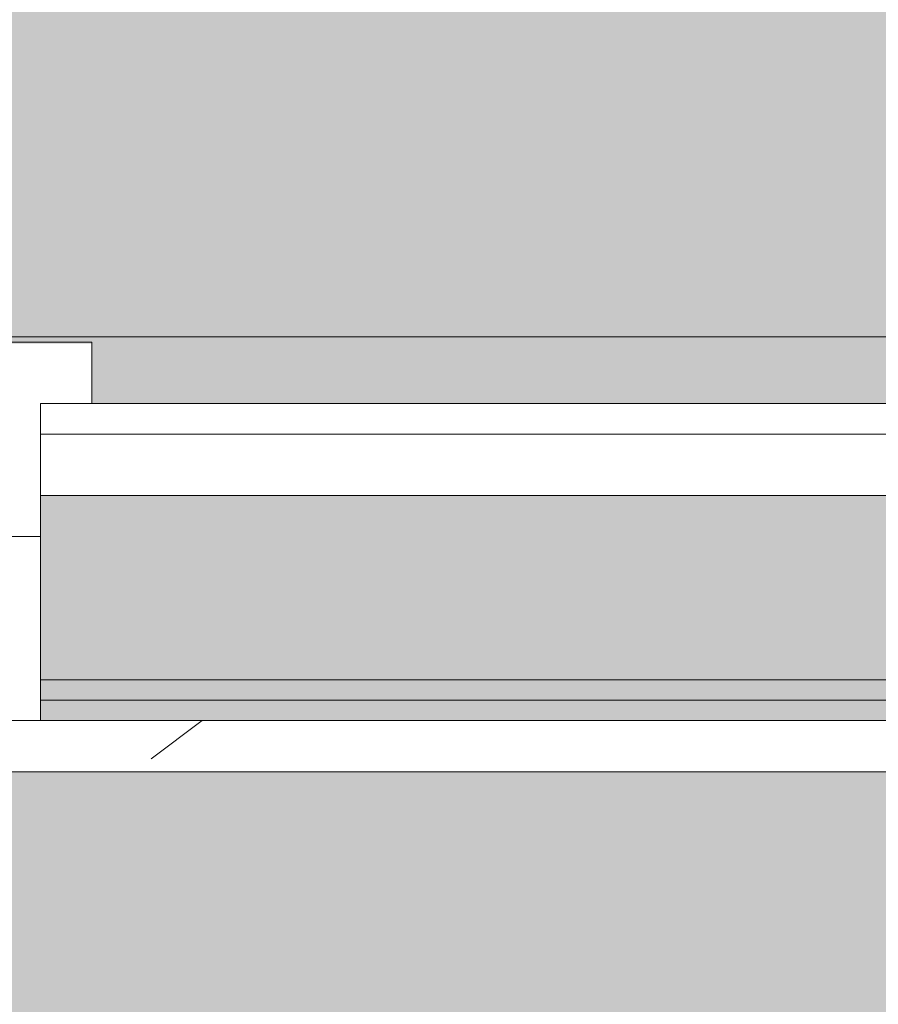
# Model space of a CAD drawing. Header units: millimetres. Extents: x 5980700 to 6194397, y -12939 to 2351883.
# Tile 36 of 124: x 6027941 to 6028360, y 4348 to 4829. Entities that reach past the tile are written whole.
import ezdxf

# ---------------------------------------------------------------- set-up
doc = ezdxf.new("R2010")
doc.units = ezdxf.units.MM
for name, color, linetype, lineweight in [('A-DOOR-FRAM', 31, 'Continuous', 18), ('A-FLOR', 192, 'Continuous', 18), ('A-FLOR-PATT', 8, 'Continuous', 18), ('A-GLAZ', 151, 'Continuous', 9), ('A-GLAZ-SILL', 1, 'Continuous', 9), ('A-WALL', 113, 'Continuous', 18), ('A-WALL-PATT', 111, 'Continuous', 25)]:
    doc.layers.add(name, color=color, linetype=linetype, lineweight=lineweight)

# ---------------------------------------------------------------- blocks, each defined once
blk = doc.blocks.new('FX-HRT-JANELA_CORRER-4FLS - 330x190cm-4FLS-ALU-3_0cmFolha 5-V29-PLANTA DE CAIMENTO DE PISOS - TÉRREO')
at = {"layer": 'A-DOOR-FRAM', "lineweight": 5}
h = blk.add_hatch(dxfattribs=at)
h.set_pattern_fill('FP_53', color=256, style=0, pattern_type=2)
h.set_pattern_definition([(45, (14173.617, -4564.159000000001), (-449.0128060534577, 449.0128060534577), []), (45, (14332.367, -4564.159000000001), (0, 898.0256121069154), []), (45, (14014.867, -4564.159000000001), (0, 898.0256121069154), [])])
h.paths.add_polyline_path([(-1630.00000000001, -77.4999999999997), (-1630.00000000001, 12.49999999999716), (-1650.000000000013, 12.49999999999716), (-1650.000000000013, -77.4999999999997)])
h.paths.add_polyline_path([(1629.999999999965, -77.49999999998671), (1649.999999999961, -77.49999999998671), (1649.999999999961, 12.50000000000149), (1629.999999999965, 12.50000000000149), (1629.999999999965, -67.49999999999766)])
at = {"layer": 'A-GLAZ', "color": 130}
for p, q in [((1649.999999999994, 12.49999999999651), (1629.999999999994, 12.49999999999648)), ((1649.999999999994, -77.49999999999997), (1649.999999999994, 12.49999999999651)), ((1629.999999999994, -77.5), (1649.999999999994, -77.49999999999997))]:
    blk.add_line(p, q, dxfattribs=at)
blk = doc.blocks.new('FP_68-PLANTA DE CAIMENTO DE PISOS - TÉRREO')
at = {"layer": 'A-GLAZ-SILL', "color": 90, "lineweight": 5}
blk.add_line((1674.999999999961, 107.4999999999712), (-1675.000000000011, 107.4999999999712), dxfattribs=at)
blk = doc.blocks.new('CC_PEITORIL - PEITORIL-V67-PLANTA DE CAIMENTO DE PISOS - TÉRREO')
at = {"layer": 'A-GLAZ-SILL', "lineweight": 5}
h = blk.add_hatch(dxfattribs=at)
h.set_pattern_fill('FP_89', color=256, style=0, pattern_type=2)
h.set_pattern_definition([(0, (14173.617, -4564.159000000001), (406.4, 101.6), [33.528, -271.272, 33.528, -271.272, -1625.6]), (0, (14173.617, -4564.159000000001), (406.4, 101.6), [-609.6, 33.528, -576.072, 33.528, -271.272, -711.2]), (0, (14173.617, -4564.159000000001), (406.4, 101.6), [-1524, 33.528, -169.672, 33.528, -474.472]), (120, (14326.017, -4513.359), (-291.1881810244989, 301.1527240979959), [33.52799999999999, -271.2719999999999, 33.52799999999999, -1896.872]), (120, (14326.017, -4513.359), (-291.1881810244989, 301.1527240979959), [-338.328, -271.2719999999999, 33.52799999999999, -576.0719999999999, -1016]), (120, (14326.017, -4513.359), (-291.1881810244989, 301.1527240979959), [-1219.2, 33.52799999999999, -271.2719999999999, 33.52799999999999, -677.6719999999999]), (120, (14326.017, -4513.359), (-291.1881810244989, 301.1527240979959), [-1557.528, -169.672, 33.52799999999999, -474.4719999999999]), (240, (14376.817, -4310.159000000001), (-115.2118189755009, -402.7527240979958), [33.528, -271.272, 33.528, -1896.872]), (240, (14376.817, -4310.159000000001), (-115.2118189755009, -402.7527240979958), [-338.328, -271.272, 33.528, -576.072, -1016]), (240, (14376.817, -4310.159000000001), (-115.2118189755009, -402.7527240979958), [-1219.2, 33.528, -271.272, 33.528, -677.672]), (240, (14376.817, -4310.159000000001), (-115.2118189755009, -402.7527240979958), [-1557.528, -169.672, 33.528, -474.472])])
h.paths.add_polyline_path([(1649.999999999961, 12.50000000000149), (1649.999999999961, 77.50000000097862), (1674.999999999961, 77.50000000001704), (1674.999999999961, 100.9916647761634), (-1675.000000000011, 100.9916647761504), (-1675.000000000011, 77.50000000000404), (-1650.000000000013, 77.50000000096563), (-1650.000000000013, 12.49999999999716), (1629.999999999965, 12.50000000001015)])
h = blk.add_hatch(dxfattribs=at)
h.set_pattern_fill('FP_90', color=256, style=0, pattern_type=2)
h.set_pattern_definition([(216.87, (14808.617, -2976.659), (4762.494328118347, 3175.008507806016), [793.75, -7143.75]), (206.565, (15761.117, -3452.909), (-1587.501456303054, -1587.499067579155), [1774.879, -1774.879]), (198.435, (15761.117, -4246.659000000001), (-3174.997452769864, -1587.50290376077), [1004.024, -4016.092])])
h.paths.add_polyline_path([(1649.999999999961, 12.50000000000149), (1649.999999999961, 77.50000000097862), (1674.999999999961, 77.50000000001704), (1674.999999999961, 100.9916647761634), (-1675.000000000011, 100.9916647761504), (-1675.000000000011, 77.50000000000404), (-1650.000000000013, 77.50000000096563), (-1650.000000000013, 12.49999999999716), (1629.999999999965, 12.50000000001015)])
at = {"layer": 'A-GLAZ-SILL', "color": 90, "lineweight": 5}
for p, q in [((1674.999999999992, 107.4999999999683), (1674.999999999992, 100.991664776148)), ((1674.999999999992, 77.50000000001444), (1674.999999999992, 100.9916647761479))]:
    blk.add_line(p, q, dxfattribs=at)
at = {"layer": 'A-GLAZ', "color": 90, "lineweight": 5}
blk.add_blockref('FP_68-PLANTA DE CAIMENTO DE PISOS - TÉRREO', (0, 0), dxfattribs=at)
blk = doc.blocks.new('BE-PMSa-MOD-ARQ-CONEXAODOFUTURO-EX-000-R_rvt-1-PLANTA DE CAIMENTO DE PISOS - TÉRREO')
at = {"layer": 'A-FLOR-PATT', "lineweight": 5}
h = blk.add_hatch(dxfattribs=at)
h.set_pattern_fill('FP_103', color=135, style=0, pattern_type=2)
h.set_pattern_definition([(225, (1821.385, -1013.341), (1.4210854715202e-14, -212.1320343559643), [450, -150]), (315, (1715.319, -1119.407), (0, -212.1320343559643), [450, -150])])
h.paths.add_polyline_path([(-17588.6148451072, -10125.84100563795), (-17588.6148451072, 5919.158994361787), (-17905.6607055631, 5919.158994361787), (-18260.05155624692, -10125.84100563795)])
h.paths.add_polyline_path([(22636.38515489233, -8664.047137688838), (24683.66278676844, -8664.047137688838), (24910.96562364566, -8333.887722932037), (25097.46955802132, -8045.317562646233), (25289.59551702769, -7726.511392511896), (25471.61384478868, -7401.828336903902), (25643.34495046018, -7071.588748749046), (25804.61939322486, -6736.118463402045), (25955.27804947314, -6395.748477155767), (23368.38515489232, -6395.748477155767), (23369.38515489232, -6730.84100563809), (23365.38515489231, -6734.841005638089), (23361.3135554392, -6734.060452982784), (23342.06990244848, -6720.841005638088), (23332.38515489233, -6720.930376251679), (23331.38515489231, -6727.841005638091), (23314.38515489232, -6727.841005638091), (23296.38515489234, -6735.002634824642), (23296.38515489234, -6785.841005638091), (23781.38515489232, -6785.841005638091), (23781.38515489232, -6780.841005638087), (23831.38515489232, -6780.841005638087), (23831.38515489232, -6785.841005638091), (24416.38515489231, -6785.841005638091), (24416.38515489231, -8605.841005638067), (22596.38515489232, -8605.841005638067), (22596.38515489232, -8595.841005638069), (21416.38515489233, -8595.841005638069), (21416.38515489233, -6955.841005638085), (22596.38515489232, -6955.613519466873), (22596.38515489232, -6785.841005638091), (23181.38515489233, -6785.841005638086), (23181.38515489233, -6780.841005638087), (23231.38515489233, -6780.841005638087), (23231.38515489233, -6785.841005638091), (23246.38515489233, -6785.841005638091), (23246.38515489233, -6395.748477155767), (23206.88515489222, -6395.748477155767), (23206.88515489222, -6416.382393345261), (23211.73353840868, -6425.171602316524), (23218.4561650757, -6428.596561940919), (23219.38515489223, -6429.345815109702), (23219.38515489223, -6441.144306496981), (23215.14102301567, -6442.203793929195), (23204.09419192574, -6438.115741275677), (23195.48073971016, -6429.259910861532), (23193.02236658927, -6420.085137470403), (23192.88996436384, -6415.841005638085), (23191.88515489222, -6415.841005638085), (23191.88515489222, -6395.748477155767), (21311.38512764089, -6395.748477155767), (21311.3851276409, -395.7484771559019), (26110.13512764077, -395.7484771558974), (26110.13512764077, -6011.987874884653), (26234.42540171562, -5672.357231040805), (26348.29356350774, -5329.09189897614), (26451.63355010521, -4982.511614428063), (26544.34910510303, -4632.939200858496), (26626.35386826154, -4280.70026875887), (26697.57145594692, -3926.122912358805), (26757.93553227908, -3569.537404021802), (26807.38987092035, -3211.275886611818), (26845.88840744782, -2851.672064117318), (26873.39528226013, -2491.060890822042), (27298.54064462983, 5174.591947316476), (21231.38515489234, 5390.55840290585), (21231.38515489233, -8664.047137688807), (22606.38515489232, -8664.047137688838)])
h.paths.add_polyline_path([(-4285.283920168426, -8347.825683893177), (-4283.966662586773, -8347.795229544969), (-4283.966662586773, -8234.241794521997), (-4285.375315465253, -8230.841005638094), (-4361.627696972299, -8230.841005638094), (-4361.627696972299, -8347.825683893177), (-4294.66302762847, -8347.825683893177)])
h.paths.add_polyline_path([(-979.7632562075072, 115.3896399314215), (164.3857207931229, 115.3896399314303), (164.3857207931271, 1841.148018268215), (-1658.614845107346, 1841.148018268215), (-1658.61484510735, 115.3896399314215), (-1568.633892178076, 115.3896399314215)])
h.paths.add_polyline_path([(24371.38515489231, 854.1589943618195), (22881.38515489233, 854.1589943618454), (22881.38515489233, 4354.15899436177), (24531.3851548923, 4354.158994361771), (24531.3851548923, 854.1589943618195), (24486.38515489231, 854.1589943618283)])
h.paths.add_polyline_path([(26422.42163599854, 3992.407384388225), (26422.42163599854, 5123.575823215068), (27022.42163599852, 5123.575823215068), (27022.42163599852, 3992.407384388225), (26541.37381926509, 3992.407384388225)])
h.paths.add_polyline_path([(-8304.116662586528, 4596.658994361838), (-8304.116662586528, 4597.158205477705), (-8314.11666258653, 4596.658994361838)])
h.paths.add_polyline_path([(19925.14432074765, 4641.658994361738), (19999.38682609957, 4641.658994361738), (19999.38682609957, 4674.158994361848), (15923.88333741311, 4674.158994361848), (15923.88333741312, 4641.658994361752), (16272.64941956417, 4641.658994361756), (16272.64941956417, 4671.658994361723), (19622.64941956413, 4670.787042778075), (19622.64941956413, 4641.658994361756), (19630.70900276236, 4641.658994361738)])
h.paths.add_polyline_path([(12268.88333741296, 4641.658994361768), (12287.64940954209, 4641.658994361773), (12287.64940954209, 4671.658994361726), (15637.64940954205, 4670.787042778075), (15637.64940954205, 4641.658994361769), (15653.88333741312, 4641.658994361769), (15653.88333741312, 4674.158994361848), (12268.88333741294, 4674.158994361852), (12268.88333741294, 4663.79490484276)])
h.paths.add_polyline_path([(-8314.11666258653, 4641.658994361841), (-8301.114845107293, 4641.658994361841), (-8301.114845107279, 4674.158994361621), (-11733.61666258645, 4674.158994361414), (-11733.61666258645, 4641.658994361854), (-11704.86666258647, 4641.658994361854), (-11704.86666258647, 4671.658994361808), (-8354.866662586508, 4670.787042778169), (-8354.866662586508, 4641.658994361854), (-8340.646205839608, 4641.658994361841)])
h.paths.add_polyline_path([(-12031.61666258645, 4641.658994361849), (-12028.61666258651, 4641.658994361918), (-12028.61666258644, 4674.158994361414), (-16356.61588608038, 4674.158994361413), (-16356.61588608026, 4641.658994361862), (-15848.61666258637, 4641.658994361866), (-15848.61666258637, 4671.65899436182), (-12498.61666258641, 4670.787042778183), (-12498.61666258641, 4641.658994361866), (-12041.61666258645, 4641.658994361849)])
h.paths.add_polyline_path([(-16581.61588608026, 5447.158205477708), (-16356.61588608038, 5447.158205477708), (-16356.61588608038, 5479.158994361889), (-16626.61588608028, 5479.158994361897), (-16626.61588608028, 5447.158205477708), (-16611.61588608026, 5447.158205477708)])
h = blk.add_hatch(dxfattribs=at)
h.set_pattern_fill('FP_2', color=135, style=0, pattern_type=2)
h.set_pattern_definition([(0, (0, 0), (812.8, 203.2), [33.528, -576.072, 33.528, -576.072, -3251.2]), (0, (0, 0), (812.8, 203.2), [-1219.2, 33.528, -1185.672, 33.528, -576.072, -1422.4]), (0, (0, 0), (812.8, 203.2), [-3048, 33.528, -372.872, 33.528, -982.472]), (120, (304.8, 101.6), (-582.3763620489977, 602.3054481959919), [33.52799999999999, -576.0719999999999, 33.52799999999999, -576.0719999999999, -3251.199999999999]), (120, (304.8, 101.6), (-582.3763620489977, 602.3054481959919), [-1219.2, 33.52799999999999, -1185.672, 33.52799999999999, -576.0719999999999, -1422.4]), (120, (304.8, 101.6), (-582.3763620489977, 602.3054481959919), [-3048, 33.52799999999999, -372.8719999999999, 33.52799999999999, -982.4719999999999]), (240, (406.4, 508), (-230.4236379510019, -805.5054481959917), [33.528, -576.072, 33.528, -576.072, -3251.2]), (240, (406.4, 508), (-230.4236379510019, -805.5054481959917), [-1219.2, 33.528, -1185.672, 33.528, -576.072, -1422.4]), (240, (406.4, 508), (-230.4236379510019, -805.5054481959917), [-3048, 33.528, -372.872, 33.528, -982.472])])
h.paths.add_polyline_path([(13153.13200708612, -10125.84100563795), (14705.38782324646, -10125.84100563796), (14705.38782324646, -9779.8857164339), (14699.38782324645, -9779.8857164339), (14699.38782324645, -9763.237570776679), (14681.68558745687, -9763.757413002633), (14670.96395493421, -9768.482704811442), (14665.88782324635, -9780.73757077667), (14665.88782324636, -9856.278958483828), (14670.73620676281, -9865.0681674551), (14677.45883342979, -9868.493127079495), (14678.38782324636, -9869.242380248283), (14678.38782324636, -9881.040871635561), (14674.1436913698, -9882.10035906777), (14663.09686027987, -9878.012306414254), (14654.48340806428, -9869.156476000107), (14652.0250349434, -9859.981702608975), (14651.89263271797, -9855.73757077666), (14650.88782324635, -9855.73757077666), (14651.89263271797, -9780.73757077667), (14653.73085252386, -9770.127241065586), (14655.24199762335, -9764.487570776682), (14667.13782324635, -9752.591745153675), (14683.38782324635, -9748.23757077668), (14699.38782324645, -9748.23757077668), (14699.38782324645, -9731.589425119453), (14705.38782324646, -9731.589425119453), (14705.38782324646, -9705.737570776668), (14755.38782324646, -9705.737570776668), (14755.38782324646, -9754.737570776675), (14795.38782324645, -9754.737570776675), (14796.02424042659, -9756.737570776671), (14812.38782324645, -9756.737570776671), (14811.36426821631, -9815.737570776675), (14810.34779546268, -9815.737570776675), (14811.47778338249, -9818.171971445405), (14811.43015556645, -9819.291362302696), (14811.44856252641, -9820.918341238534), (14827.38782324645, -9827.197475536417), (14827.38782324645, -10125.84100563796), (21231.38515489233, -10125.84100563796), (21231.38515489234, 5919.158994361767), (12003.88515489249, 5918.472013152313), (12003.8851548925, 5447.158205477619), (12268.88333741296, 5447.158205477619), (12268.88333741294, 4674.158994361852), (15653.88333741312, 4674.158994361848), (15653.88333741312, 5447.158205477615), (15923.88333741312, 5447.15820547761), (15923.88333741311, 4674.158994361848), (19999.38682609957, 4674.158994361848), (19999.38682609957, 5447.158205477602), (20269.38682609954, 5447.158205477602), (20269.38682609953, 4280.731645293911), (20299.38682609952, 4280.731645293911), (20298.51487451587, 1530.731645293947), (20269.38682609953, 1530.731645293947), (20269.38682609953, 1143.558994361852), (20299.38682609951, 1143.558994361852), (20298.51487451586, -1606.441005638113), (20269.38682609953, -1606.441005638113), (20269.38682609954, -2040.191005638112), (20299.38682609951, -2040.191005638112), (20298.51487451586, -4790.191005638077), (20269.38682609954, -4790.191005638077), (20269.38682609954, -5273.941005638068), (20299.38682609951, -5273.941005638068), (20298.51487451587, -8023.941005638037), (20269.38682609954, -8023.941005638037), (20269.38682609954, -9308.841005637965), (19999.38682609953, -9308.841005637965), (19999.38682609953, -8513.841794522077), (19913.38333741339, -8513.841794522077), (19913.38333741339, -8347.825683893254), (19635.38599049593, -8347.825683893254), (19635.38599049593, -8377.825683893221), (16285.38599049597, -8376.953732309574), (16285.38599049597, -8347.825683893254), (15971.88333741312, -8347.825683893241), (15971.88333741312, -8513.84179452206), (15921.38515489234, -8513.84179452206), (15921.38515489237, -9312.594001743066), (15651.38515489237, -9312.594001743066), (15651.3851548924, -8513.84179452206), (15603.38515489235, -8513.841794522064), (15603.38515489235, -8377.825683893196), (12316.88333741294, -8377.82568389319), (12316.88333741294, -8513.841794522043), (12268.88333741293, -8513.841794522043), (12268.88333741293, -9312.59400174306), (11998.88333741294, -9312.59400174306), (11998.88333741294, -8513.841794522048), (11950.88333741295, -8513.841794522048), (11950.88333741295, -8347.825683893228), (11867.63333741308, -8347.825683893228), (11867.63333741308, -8377.82568389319), (8517.633337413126, -8376.953732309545), (8517.633337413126, -8347.825683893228), (8434.383337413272, -8347.825683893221), (8434.383337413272, -8468.841794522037), (8419.38333741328, -8468.841794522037), (8419.38333741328, -8498.841794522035), (8434.383337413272, -8498.841794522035), (8434.383337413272, -8513.841794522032), (8386.383337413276, -8513.841794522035), (8386.383337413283, -9312.594001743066), (8116.383337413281, -9312.594001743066), (8116.383337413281, -9125.841005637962), (2121.38333741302, -9125.841005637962), (2121.38333741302, -9312.594001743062), (1851.383337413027, -9312.594001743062), (1851.383337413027, -9125.841005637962), (-4143.616662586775, -9125.841005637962), (-4143.616662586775, -9312.594001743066), (-4413.616662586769, -9312.594001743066), (-4413.616662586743, -8513.841794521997), (-4461.61666258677, -8513.841794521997), (-4461.61666258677, -8498.841794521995), (-4446.616662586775, -8498.841794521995), (-4446.616662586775, -8468.841794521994), (-4461.61666258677, -8468.841794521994), (-4461.61666258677, -8347.825683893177), (-4547.366662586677, -8347.825683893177), (-4547.366662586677, -8377.825683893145), (-7897.36666258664, -8376.953732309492), (-7897.36666258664, -8347.825683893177), (-7983.116662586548, -8347.825683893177), (-7983.116662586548, -8513.841794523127), (-8031.114845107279, -8513.841794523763), (-8031.114845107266, -9308.841005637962), (-8301.114845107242, -9308.841005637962), (-8301.114845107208, -8513.84179452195), (-8349.116662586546, -8513.841794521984), (-8349.116662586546, -8347.825683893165), (-8354.864845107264, -8347.825683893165), (-8354.864845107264, -8377.825683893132), (-11704.86484510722, -8376.953732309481), (-11704.86484510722, -8347.825683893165), (-11710.61666258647, -8347.825683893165), (-11710.61666258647, -8513.841794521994), (-11758.61484510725, -8513.841794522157), (-11758.61484510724, -9308.841005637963), (-12028.61484510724, -9308.841005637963), (-12028.61484510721, -8513.841794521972), (-12076.61666258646, -8513.841794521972), (-12076.61666258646, -8347.825683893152), (-12498.61666258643, -8347.825683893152), (-12498.61666258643, -8377.82568389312), (-15848.61666258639, -8376.953732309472), (-15848.61666258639, -8347.825683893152), (-16270.61666258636, -8347.82568389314), (-16270.61666258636, -8513.841794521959), (-16356.6158860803, -8513.84179452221), (-16356.61588608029, -9308.841005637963), (-16626.61588608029, -9308.841005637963), (-16626.61588608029, -7987.079408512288), (-16656.61588608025, -7987.079408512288), (-16655.74393449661, -5237.079408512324), (-16626.61588608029, -5237.079408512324), (-16626.61588608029, -4803.341005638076), (-16656.61588608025, -4803.341005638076), (-16655.7439344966, -2053.341005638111), (-16626.61588608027, -2053.341005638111), (-16626.61588608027, -1620.841794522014), (-16656.61588608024, -1620.841794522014), (-16655.74393449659, 1129.158205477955), (-16626.61588608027, 1129.158205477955), (-16626.61588608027, 1534.158205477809), (-16656.61588608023, 1534.158205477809), (-16655.74393449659, 4284.158205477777), (-16626.61588608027, 4284.158205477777), (-16626.61588608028, 5479.158994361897), (-16356.61588608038, 5479.158994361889), (-16356.61588608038, 4674.158994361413), (-12028.61666258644, 4674.158994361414), (-12028.61666258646, 5447.158205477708), (-11733.61666258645, 5446.941285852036), (-11733.61666258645, 4674.158994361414), (-8301.114845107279, 4674.158994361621), (-8301.114845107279, 5447.158205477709), (-8031.114845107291, 5447.158205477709), (-8031.114845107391, 5919.158994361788), (-17588.61484510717, 5919.158994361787), (-17588.6148451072, -10125.84100563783), (8442.166919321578, -10125.84100563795)])
h.paths.add_polyline_path([(14664.88301377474, -9780.73757077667), (14665.63226694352, -9779.779781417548), (14664.44050548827, -9775.73581322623)])
h.paths.add_polyline_path([(-16089.6590788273, -8758.10531785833), (-16115.54098333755, -8754.697900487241), (-16139.6590788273, -8744.707858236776), (-16160.36975694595, -8728.815995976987), (-16176.26161920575, -8708.105317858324), (-16186.2516614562, -8683.987222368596), (-16189.6590788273, -8658.105317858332), (-16186.2516614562, -8632.223413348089), (-16176.26161920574, -8608.105317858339), (-16160.36975694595, -8587.39463973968), (-16139.6590788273, -8571.502777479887), (-16115.54098333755, -8561.512735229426), (-16089.6590788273, -8558.105317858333), (-16063.77717431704, -8561.512735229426), (-16039.65907882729, -8571.502777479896), (-16018.94840070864, -8587.394639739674), (-16003.05653844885, -8608.105317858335), (-15993.06649619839, -8632.22341334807), (-15989.6590788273, -8658.105317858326), (-15993.06649619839, -8683.987222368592), (-16003.05653844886, -8708.10531785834), (-16018.94840070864, -8728.815995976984), (-16039.65907882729, -8744.707858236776), (-16063.77717431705, -8754.697900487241)])
h.paths.add_polyline_path([(19732.71217533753, -8754.668450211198), (19706.83027082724, -8751.260990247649), (19682.71217533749, -8741.270823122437), (19660.00862136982, -8722.781563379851), (19646.10963495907, -8704.667825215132), (19636.11959270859, -8680.54942825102), (19632.71217533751, -8648.664394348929), (19632.71217533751, -8622.782813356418), (19636.11959270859, -8596.901232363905), (19646.10963495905, -8572.783438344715), (19662.00149721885, -8552.073019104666), (19682.71217533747, -8536.181355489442), (19706.83027082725, -8526.191438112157), (19732.7121753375, -8522.784063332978), (19758.59407984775, -8526.191438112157), (19782.71217533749, -8536.181355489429), (19803.42285345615, -8552.073019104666), (19819.31471571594, -8572.783438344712), (19829.30475796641, -8596.901232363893), (19832.7121753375, -8628.39034617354), (19832.7121753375, -8654.66720021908), (19827.88084468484, -8683.987101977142), (19816.67739151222, -8708.104895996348), (19803.42285345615, -8725.378762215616), (19782.71217533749, -8741.27082312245), (19758.59407984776, -8751.260990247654)])
h.paths.add_polyline_path([(15648.38515489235, -8468.841794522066), (15650.88333741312, -8468.841794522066), (15650.88333741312, -8347.825683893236), (15648.38515489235, -8347.825683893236), (15648.38515489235, -8375.919436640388)])
h.paths.add_polyline_path([(-15957.766248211, 4689.65210732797), (-15964.016248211, 4691.326789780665), (-15966.60508297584, 4693.313272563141), (-15969.84032103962, 4698.916869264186), (-15969.84032103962, 4705.387345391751), (-15966.60508297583, 4710.990942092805), (-15961.00148627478, 4714.226180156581), (-15954.53101014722, 4714.226180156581), (-15948.92741344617, 4710.990942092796), (-15945.69217538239, 4705.387345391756), (-15945.69217538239, 4698.916869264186), (-15948.92741344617, 4693.313272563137), (-15954.53101014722, 4690.078034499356)])
h.paths.add_polyline_path([(19572.98503538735, 4699.192323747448), (19566.73503538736, 4700.867006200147), (19564.14620062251, 4702.853488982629), (19560.91096255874, 4708.45708568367), (19560.91096255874, 4714.927561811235), (19564.14620062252, 4720.531158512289), (19569.74979732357, 4723.766396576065), (19576.22027345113, 4723.766396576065), (19581.82387015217, 4720.53115851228), (19585.05910821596, 4714.927561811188), (19585.05910821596, 4708.457085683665), (19581.82387015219, 4702.853488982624), (19576.22027345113, 4699.618250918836)])
h.paths.add_polyline_path([(19732.7121753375, 4730.240264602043), (19706.83027082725, 4733.647681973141), (19682.7121753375, 4743.637724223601), (19662.00149721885, 4759.529586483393), (19646.10963495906, 4780.240264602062), (19636.11959270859, 4804.358360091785), (19632.71217533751, 4830.240264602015), (19636.11959270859, 4856.122169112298), (19646.10963495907, 4880.240264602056), (19662.00149721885, 4900.950942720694), (19682.7121753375, 4916.84280498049), (19706.83027082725, 4926.832847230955), (19732.7121753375, 4930.240264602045), (19758.59407984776, 4926.832847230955), (19782.71217533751, 4916.842804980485), (19803.42285345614, 4900.950942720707), (19819.31471571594, 4880.240264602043), (19829.30475796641, 4856.122169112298), (19832.7121753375, 4830.24026460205), (19829.30475796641, 4804.358360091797), (19819.31471571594, 4780.240264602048), (19803.42285345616, 4759.529586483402), (19782.71217533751, 4743.63772422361), (19758.59407984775, 4733.647681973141)])
h.paths.add_polyline_path([(-16089.6590788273, 4736.408178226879), (-16115.54098333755, 4739.815595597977), (-16139.6590788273, 4749.805637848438), (-16160.36975694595, 4765.697500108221), (-16176.26161920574, 4786.408178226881), (-16186.2516614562, 4810.526273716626), (-16189.6590788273, 4836.408178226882), (-16186.2516614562, 4862.29008273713), (-16176.26161920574, 4886.408178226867), (-16160.36975694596, 4907.118856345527), (-16139.6590788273, 4923.010718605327), (-16115.54098333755, 4933.000760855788), (-16089.6590788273, 4936.408178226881), (-16063.77717431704, 4933.000760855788), (-16039.6590788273, 4923.010718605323), (-16018.94840070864, 4907.118856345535), (-16003.05653844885, 4886.408178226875), (-15993.06649619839, 4862.29008273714), (-15989.6590788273, 4836.408178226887), (-15993.06649619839, 4810.526273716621), (-16003.05653844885, 4786.408178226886), (-16018.94840070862, 4765.697500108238), (-16039.6590788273, 4749.805637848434), (-16063.77717431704, 4739.815595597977)])
h = blk.add_hatch(dxfattribs=at)
h.set_pattern_fill('FP_109', color=133, style=0, pattern_type=2)
h.set_pattern_definition([(49.99999999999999, (0, 0), (182.184668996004, -15.93908553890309), [19.05, -209.55]), (355, (0, 0), (-35.24242749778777, 191.0566080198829), [15.24, -167.64]), (100.451, (15.182, -1.328), (146.9425016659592, 175.1166878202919), [16.19, -178.09]), (46.184, (0, 50.8), (271.0788941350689, -42.04327417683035), [28.575, -314.325]), (96.636, (22.59, 47.297), (237.4025071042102, 247.4272132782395), [24.285, -267.135]), (351.184, (0, 50.8), (237.404605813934, 247.4251178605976), [22.86, -251.46]), (21, (25.4, 38.1), (151.6148798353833, -102.2655185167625), [19.05, -209.55]), (326, (25.4, 38.1), (61.80235996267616, 184.1877424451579), [15.24, -167.64]), (71.45100000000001, (38.035, 29.578), (213.4170626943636, 81.92136778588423), [16.19, -178.09]), (37.50000000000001, (0, 0), (3.08832282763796, 84.55507579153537), [8.382, -157.226, 8.382, -161.798, -168.275]), (37.50000000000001, (0, 0), (3.08832282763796, 84.55507579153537), [-335.788, 8.382, -159.893]), (7.499999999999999, (0, 0), (66.81943811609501, 100.1807470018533), [8.382, -88.646, 8.382, -153.416, -64.135]), (7.499999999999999, (0, 0), (66.81943811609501, 100.1807470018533), [-258.826, 8.382, -55.753]), (327.5, (-56.642, 0), (135.5904877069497, -5.7289126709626), [8.382, -55.118, 8.382, -189.738, -262.89]), (327.5, (-56.642, 0), (135.5904877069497, -5.7289126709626), [-261.62, 8.382, -254.508]), (317.5, (-82.042, 0), (148.1288864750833, 25.42676126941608), [8.382, -74.168, 8.382, -123.19, -186.69]), (317.5, (-82.042, 0), (148.1288864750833, 25.42676126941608), [-214.122, 8.382, -178.308])])
h.paths.add_polyline_path([(-4441.627696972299, -8177.825683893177), (-4441.627696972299, -8167.82568389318), (-4451.627696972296, -8167.82568389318), (-4451.627696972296, -8177.825683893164)])
h.paths.add_polyline_path([(20075.50989163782, -8167.825683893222), (20089.3868260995, -8167.825683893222), (20089.38682609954, -5194.841794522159), (19913.38333741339, -5194.841794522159), (19913.38333741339, -4838.84179452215), (20089.38682609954, -4838.841794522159), (20089.38682609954, -2003.841794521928), (19923.3833374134, -2003.841794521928), (19923.38333741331, -1915.841005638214), (15956.88333741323, -1915.841005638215), (15956.88333741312, -2008.841794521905), (15620.88333741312, -2008.841794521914), (15620.88333741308, -1915.841005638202), (12301.88333741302, -1915.841005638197), (12301.88333741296, -2008.841794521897), (11965.88333741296, -2008.84179452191), (11965.88333741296, -1915.841005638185), (9479.379702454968, -1915.841005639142), (9479.379702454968, -1900.841005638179), (8579.379702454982, -1900.841005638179), (8579.379702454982, -2050.841005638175), (11830.88333741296, -2050.841005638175), (11830.88333741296, -2143.841794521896), (12436.88333741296, -2143.841794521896), (12436.88333741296, -2050.84100563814), (15485.88333741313, -2050.841005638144), (15485.88333741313, -2143.841794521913), (16091.88333741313, -2143.841794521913), (16091.88333741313, -2050.841005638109), (19788.3833374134, -2050.841005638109), (19788.3833374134, -2138.841794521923), (19964.38682609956, -2138.841794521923), (19964.38682609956, -4713.841794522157), (19788.3833374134, -4713.841794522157), (19788.3833374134, -5319.841794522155), (19964.38682609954, -5319.841794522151), (19964.38682609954, -8042.825683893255), (8511.785154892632, -8042.825683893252), (8511.785154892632, -4063.84179452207), (8559.379702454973, -4063.841794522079), (8559.379702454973, -3457.84179452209), (8511.785154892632, -3457.84179452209), (8511.785154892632, -2770.84100563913), (8500.374635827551, -2770.84100563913), (8500.374635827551, -2640.841005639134), (8511.785154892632, -2640.841005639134), (8511.785154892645, -2138.841794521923), (8549.379702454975, -2138.826511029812), (8549.379702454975, -1900.841005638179), (8539.379702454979, -1900.841005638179), (8539.379702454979, -1915.841005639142), (8424.379702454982, -1915.841005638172), (8424.379702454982, -2003.841794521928), (8386.785154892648, -2003.841794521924), (8386.785154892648, -3582.841794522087), (8434.379702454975, -3582.841794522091), (8434.379702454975, -3938.841794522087), (8386.78515489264, -3938.841794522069), (8386.78515489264, -8167.825683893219), (19983.39944753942, -8167.825683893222)])
h.paths.add_polyline_path([(-4451.627696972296, -8167.82568389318), (-4451.627696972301, -1915.841005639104), (-4556.62769697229, -1915.841005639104), (-4556.62769697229, -1900.841005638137), (-4566.627696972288, -1900.841005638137), (-4566.627696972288, -2740.841005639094), (-4556.627696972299, -2740.841005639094), (-4556.627696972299, -2751.841005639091), (-4536.622630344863, -2751.841005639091), (-4536.622630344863, -2640.841005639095), (-4517.622630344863, -2640.841005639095), (-4517.622630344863, -2770.841005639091), (-4556.627696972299, -2770.841005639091), (-4556.627696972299, -2780.841005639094), (-4566.627696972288, -2780.841005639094), (-4566.627696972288, -2820.841005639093), (-4576.627696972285, -2820.841005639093), (-4576.627696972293, -8042.825683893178), (-16321.61588607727, -8042.825683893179), (-16321.61588608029, -5319.841794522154), (-16145.61666258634, -5319.841794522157), (-16145.61666258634, -4713.841794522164), (-16321.61588608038, -4713.841794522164), (-16321.61588608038, -2138.841794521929), (-16145.61666258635, -2138.841794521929), (-16145.61666258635, -2050.841005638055), (-12201.61666258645, -2050.841005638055), (-12201.61666258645, -2138.841794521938), (-11585.61666258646, -2138.841794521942), (-11585.61666258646, -2050.841005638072), (-8474.116662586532, -2050.841005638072), (-8474.116662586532, -2138.841794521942), (-7858.116662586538, -2138.841794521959), (-7858.116662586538, -2050.841005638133), (-4596.627696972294, -2049.966749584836), (-4596.627696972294, -1900.841005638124), (-5496.627696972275, -1900.841005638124), (-5496.627696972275, -1915.841005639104), (-7993.116662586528, -1915.841005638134), (-7993.116662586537, -2003.841794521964), (-8339.116662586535, -2003.841794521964), (-8339.116662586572, -1915.841005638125), (-11720.6166625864, -1915.841005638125), (-11720.61666258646, -2003.841794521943), (-12066.61666258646, -2003.841794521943), (-12066.61666258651, -1915.841005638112), (-16280.61666258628, -1915.841005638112), (-16280.61666258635, -2003.84179452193), (-16446.61588608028, -2003.84179452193), (-16446.61588608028, -4838.841794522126), (-16270.61666258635, -4838.841794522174), (-16270.61666258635, -5194.841794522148), (-16446.61588608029, -5194.841794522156), (-16446.61588608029, -8167.825683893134), (-4512.987072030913, -8167.825683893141)])
h.paths.add_polyline_path([(-6183.614845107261, -327.1176804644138), (-6183.612822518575, -327.1195872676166), (-6151.433903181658, -327.1195872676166)])
h.paths.add_polyline_path([(-6183.614845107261, -1157.117680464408), (-6183.612822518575, -1157.119587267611), (-6174.673446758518, -1157.119587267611)])
h.paths.add_polyline_path([(9914.343509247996, -1770.841005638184), (10006.38515489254, -1770.841005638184), (10006.38515489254, -14.61798700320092), (9529.379702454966, -14.61798700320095), (9529.379702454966, -29.61798700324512), (9479.379702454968, -29.61798700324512), (9479.379702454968, -14.61798700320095), (8539.379702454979, -14.617987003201), (8539.379702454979, -29.61798700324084), (8489.37970245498, -28.80444696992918), (8489.37970245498, -14.617987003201), (-2271.114845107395, -14.6179870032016), (-2271.114845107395, -29.61036006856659), (-2321.114845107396, -29.61036006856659), (-2321.114845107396, -14.6179870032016), (-3061.11484510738, -14.61798700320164), (-3061.11484510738, -29.6103600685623), (-3111.114845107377, -29.61036006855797), (-3111.114845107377, -14.61798700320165), (-3280.616662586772, -14.61798700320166), (-3280.616662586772, -29.61036006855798), (-3330.616662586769, -29.61036006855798), (-3330.616662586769, -14.61798700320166), (-4070.616662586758, -14.6179870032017), (-4070.616662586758, -29.61036006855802), (-4120.616662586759, -29.61036006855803), (-4120.616662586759, -14.6179870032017), (-4506.627696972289, -14.61798700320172), (-4506.627696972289, -29.61036006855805), (-4556.62769697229, -29.61036006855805), (-4556.62769697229, -14.61798700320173), (-5496.627696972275, -14.61798700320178), (-5496.627696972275, -29.61036006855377), (-5546.627696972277, -29.61036006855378), (-5546.627696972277, -14.61798700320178), (-6183.614845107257, -14.61798700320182), (-6183.614845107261, -1770.841005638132), (-5546.627696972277, -1770.841005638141), (-5546.627696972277, -1755.841005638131), (-5496.627696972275, -1755.841005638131), (-5496.627696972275, -1770.841005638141), (-4556.62769697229, -1770.841005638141), (-4556.62769697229, -1755.841005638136), (-4506.627696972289, -1755.841005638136), (-4506.627696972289, -1770.841005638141), (-4436.616662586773, -1770.841005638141), (-4436.616662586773, -1682.841794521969), (-4120.616662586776, -1682.841794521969), (-4120.616662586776, -1770.841005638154), (-1313.614873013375, -1770.841005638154), (-1313.614873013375, -1755.841005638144), (-1243.614873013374, -1755.841005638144), (-1243.614873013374, -1770.841005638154), (-403.6148730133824, -1770.841005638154), (-403.6148730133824, -1755.841005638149), (-333.6148730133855, -1755.841005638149), (-333.6148730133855, -1770.841005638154), (748.3833374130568, -1770.841005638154), (748.3833374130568, -1755.841005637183), (818.3833374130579, -1755.841005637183), (818.3833374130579, -1770.841005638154), (1678.38333741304, -1770.841005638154), (1678.38333741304, -1620.841005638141), (-3970.61666258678, -1620.841005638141), (-3970.61666258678, -1532.841794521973), (-4586.616662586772, -1532.841794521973), (-4586.616662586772, -1620.841005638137), (-6033.61484510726, -1620.841005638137), (-6033.61484510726, -164.6179870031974), (9856.385154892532, -164.6179870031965), (9856.385154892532, -1620.841005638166), (8559.379702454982, -1620.841005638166), (8559.379702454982, -1532.841794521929), (7943.379702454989, -1532.841794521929), (7943.379702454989, -1620.841005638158), (2294.383337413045, -1620.970226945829), (2294.383337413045, -1770.841005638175), (3154.383337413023, -1770.841005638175), (3154.383337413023, -1755.841005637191), (3224.383337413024, -1755.841005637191), (3224.383337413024, -1770.841005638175), (4236.385126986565, -1770.841005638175), (4236.385126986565, -1755.841005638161), (4306.385126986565, -1755.841005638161), (4306.385126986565, -1770.841005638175), (5146.385126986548, -1770.841005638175), (5146.385126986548, -1755.841005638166), (5216.38512698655, -1755.841005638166), (5216.38512698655, -1770.841005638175), (8093.379702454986, -1770.841005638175), (8093.379702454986, -1682.841794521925), (8409.379702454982, -1682.841794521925), (8409.379702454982, -1770.841005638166), (8489.37970245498, -1770.841005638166), (8489.37970245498, -1755.841005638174), (8539.379702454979, -1755.841005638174), (8539.379702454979, -1770.841005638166), (9479.379702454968, -1770.841005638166), (9479.379702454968, -1755.841005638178), (9529.379702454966, -1755.841005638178), (9529.379702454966, -1770.841005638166), (9856.385154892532, -1770.841005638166)])
h.paths.add_polyline_path([(2264.383337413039, -1770.841005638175), (2264.383337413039, -1527.841794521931), (1708.383337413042, -1527.841794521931), (1708.383337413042, -1770.841005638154), (1718.38333741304, -1770.841005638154), (1718.38333741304, -1755.841005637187), (1788.383337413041, -1755.841005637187), (1788.383337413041, -1770.841005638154), (1833.383337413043, -1770.841005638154), (1833.383337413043, -1677.841794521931), (2139.383337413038, -1677.841794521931), (2139.383337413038, -1770.841005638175), (2184.38333741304, -1770.841005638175), (2184.38333741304, -1755.841005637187), (2254.383337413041, -1755.841005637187), (2254.383337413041, -1770.841005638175), (2259.025241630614, -1770.841005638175)])
h.paths.add_polyline_path([(16686.35582290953, -1755.841005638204), (19923.38333741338, -1755.841005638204), (19923.3833374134, -1667.841794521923), (20089.38682609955, -1667.841794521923), (20089.38682609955, 1166.15820547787), (19913.38333741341, 1166.158205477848), (19913.38333741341, 1522.158205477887), (20089.38682609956, 1522.158205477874), (20089.38682609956, 4296.158205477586), (19913.3833374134, 4296.158205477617), (19913.38333741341, 4461.658994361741), (15971.88333741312, 4461.658994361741), (15971.88333741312, 4296.158205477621), (15605.88333741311, 4296.158205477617), (15605.88333741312, 4461.658994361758), (12316.88333741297, 4461.658994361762), (12316.88333741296, 4296.158205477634), (11950.88333741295, 4296.158205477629), (11950.88333741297, 4461.658994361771), (8424.379702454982, 4461.658994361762), (8424.379702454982, 140.3820129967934), (8489.37970245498, 140.3820129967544), (8489.37970245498, 130.3820129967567), (8539.379702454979, 130.382012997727), (8539.379702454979, 115.3820129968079), (8549.379702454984, 115.3820129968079), (8549.379702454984, 955.3820129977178), (8539.379702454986, 955.3820129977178), (8539.379702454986, 966.3820129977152), (8519.374635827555, 966.382012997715), (8519.374635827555, 855.3820129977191), (8500.374635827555, 855.3820129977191), (8500.374635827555, 985.382012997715), (8539.379702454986, 985.3820129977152), (8539.379702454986, 995.3820129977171), (8549.379702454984, 995.3820129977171), (8549.379702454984, 4336.658994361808), (11825.88333741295, 4336.658994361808), (11825.88333741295, 4171.158205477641), (12441.88333741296, 4171.158205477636), (12441.88333741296, 4336.658994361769), (15480.88333741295, 4336.658994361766), (15480.88333741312, 4171.158205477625), (16096.88333741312, 4171.15820547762), (16097.48518693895, 4336.658994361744), (19788.3833374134, 4336.658994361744), (19788.38333741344, 4171.158205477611), (19964.38682609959, 4171.158205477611), (19964.38682609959, 1647.158205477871), (19788.38333741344, 1647.158205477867), (19788.38333741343, 1041.158205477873), (19964.38682609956, 1041.158205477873), (19964.38682609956, -1532.841794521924), (19788.38333741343, -1532.841794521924), (19788.38333741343, -1620.841005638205), (16091.88333741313, -1620.841005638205), (16091.88333741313, -1527.84179452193), (15485.88333741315, -1527.841794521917), (15485.88333741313, -1620.841005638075), (12436.88333741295, -1620.841005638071), (12436.88333741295, -1527.841794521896), (11830.88333741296, -1527.841794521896), (11830.88333741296, -1620.841005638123), (10286.38515489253, -1620.841005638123), (10286.38515489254, 265.3820129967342), (8579.379702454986, 265.3820129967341), (8579.379702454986, 115.3820129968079), (9479.379702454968, 115.3820129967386), (9479.379702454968, 130.3820129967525), (9509.37970245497, 130.3820129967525), (9509.37970245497, 140.3820129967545), (10161.38515489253, 140.3820129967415), (10161.38515489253, -1755.841005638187), (11965.88333741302, -1755.841005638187), (11965.88333741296, -1662.841794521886), (12301.88333741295, -1662.84179452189), (12301.88333741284, -1755.841005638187), (15620.88333741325, -1755.841005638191), (15620.88333741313, -1662.841794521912), (15956.88333741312, -1662.841794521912), (15956.88333741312, -1755.841005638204), (16417.78746090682, -1755.841005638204)])
h.paths.add_polyline_path([(-6868.469615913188, -1755.841005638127), (-6338.614845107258, -1755.841005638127), (-6338.614845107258, 140.3896399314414), (-5546.627696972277, 140.3896399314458), (-5546.627696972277, 130.3896399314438), (-5496.627696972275, 130.389639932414), (-5496.627696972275, 115.3896399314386), (-4596.627696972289, 115.3896399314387), (-4596.627696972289, 265.3896399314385), (-6463.614845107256, 265.3896399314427), (-6463.614845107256, -1620.841005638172), (-7858.116662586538, -1620.841005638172), (-7858.116662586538, -1532.841794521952), (-8474.116662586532, -1532.841794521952), (-8474.116662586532, -1620.84100563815), (-11585.61666258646, -1620.84100563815), (-11585.61666258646, -1532.841794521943), (-12201.61666258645, -1532.841794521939), (-12201.61666258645, -1620.841005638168), (-16145.61666258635, -1620.841005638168), (-16145.61666258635, -1532.841794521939), (-16321.61588608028, -1532.841794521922), (-16321.61588608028, 1041.158205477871), (-16145.61666258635, 1041.158205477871), (-16145.61666258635, 1647.158205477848), (-16321.6158860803, 1647.158205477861), (-16321.6158860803, 4171.158205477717), (-16145.61666258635, 4171.158205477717), (-16145.61666258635, 4337.158913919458), (-12201.61666258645, 4337.158913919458), (-12201.61666258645, 4171.158205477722), (-11585.61666258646, 4171.158205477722), (-11585.61666258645, 4337.158913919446), (-8474.116662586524, 4337.158913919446), (-8474.116662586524, 4171.158205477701), (-7858.116662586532, 4171.158205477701), (-7858.116662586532, 4337.158913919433), (-4576.627696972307, 4337.158913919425), (-4576.627696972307, 1035.389639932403), (-4566.627696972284, 1035.389639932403), (-4566.627696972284, 995.3896399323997), (-4556.62769697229, 995.3896399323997), (-4556.62769697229, 985.3896399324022), (-4517.622630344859, 985.3896399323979), (-4517.622630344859, 855.389639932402), (-4536.622630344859, 855.389639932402), (-4536.622630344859, 966.3896399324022), (-4556.62769697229, 966.3896399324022), (-4556.62769697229, 955.3896399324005), (-4566.627696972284, 955.3896399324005), (-4566.627696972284, 115.3896399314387), (-4556.62769697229, 115.3896399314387), (-4556.62769697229, 130.3896399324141), (-4506.627696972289, 130.3896399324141), (-4506.627696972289, 140.3896399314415), (-4451.627696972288, 140.3896399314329), (-4451.711295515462, 4461.658994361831), (-7983.116662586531, 4461.65899436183), (-7983.116662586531, 4296.158205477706), (-8349.116662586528, 4296.158205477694), (-8349.200261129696, 4461.658994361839), (-11710.61666258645, 4461.658994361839), (-11710.61666258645, 4296.158205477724), (-12076.61666258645, 4296.158205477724), (-12076.7002611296, 4461.658994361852), (-16280.61666258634, 4461.658994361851), (-16280.61666258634, 4306.158205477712), (-16446.61588608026, 4306.158205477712), (-16446.61588608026, 1512.158205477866), (-16280.61666258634, 1512.158205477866), (-16280.61666258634, 1497.158205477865), (-16270.61666258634, 1497.158205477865), (-16270.61666258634, 1166.158205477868), (-16446.61588608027, 1166.158205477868), (-16446.61588608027, -1667.841794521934), (-16280.61666258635, -1667.841794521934), (-16280.61666258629, -1755.841005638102), (-12066.61666258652, -1755.841005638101), (-12066.61666258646, -1667.841794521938), (-11720.61666258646, -1667.841794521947), (-11720.61666258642, -1755.841005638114), (-8339.116662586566, -1755.841005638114), (-8339.116662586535, -1667.841794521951), (-7993.116662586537, -1667.841794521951), (-7993.116662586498, -1755.841005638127), (-7457.340251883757, -1755.841005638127)])
h.paths.add_polyline_path([(10006.38316409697, -1157.11958726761), (10006.38515489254, -1157.117680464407), (9997.443780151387, -1157.11958726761)])
h.paths.add_polyline_path([(10006.38316409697, -327.1195872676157), (10006.38515489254, -327.1176804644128), (9997.443780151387, -327.1195872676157)])
h.paths.add_polyline_path([(7264.425647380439, 115.3820129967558), (7919.878136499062, 115.3820129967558), (7919.878136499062, 265.3820129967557), (6363.379702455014, 265.3820129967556), (6363.379702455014, 115.3820129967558)])
h.paths.add_polyline_path([(6323.379702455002, 115.3820129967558), (6333.379702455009, 115.3820129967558), (6333.379702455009, 265.3820129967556), (2116.385126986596, 265.3820129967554), (2116.385126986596, 1037.158205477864), (2296.38333741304, 1037.158205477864), (2296.38333741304, 1651.158205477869), (2116.385126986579, 1651.158205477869), (2116.385126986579, 2814.158994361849), (1966.385126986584, 2814.158994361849), (1966.385126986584, 2804.158994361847), (1981.385126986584, 2804.158994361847), (1981.385126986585, 1516.158205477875), (2161.383337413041, 1516.158205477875), (2161.383337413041, 1172.158205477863), (1981.385126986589, 1172.158205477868), (1981.385126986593, 130.382012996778), (6323.379702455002, 130.3820129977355)])
h.paths.add_polyline_path([(7949.878136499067, 115.3820129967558), (7963.379702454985, 115.3820129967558), (7963.379702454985, 130.3820129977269), (8078.379702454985, 130.3820129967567), (8078.379702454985, 296.3913006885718), (8254.379702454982, 296.4037829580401), (8254.379702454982, 1172.158205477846), (8076.38333741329, 1172.158205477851), (8076.38333741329, 1516.158205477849), (8254.379702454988, 1516.158205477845), (8254.379702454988, 4306.158205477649), (8078.383337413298, 4306.158205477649), (8078.383337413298, 4471.658994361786), (7658.883337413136, 4471.658994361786), (7658.883337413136, 4476.658994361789), (7618.883337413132, 4476.658994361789), (7618.883337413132, 4486.658994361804), (2618.883337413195, 4486.658994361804), (2618.883337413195, 4476.658994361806), (2578.8833374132, 4476.658994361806), (2578.8833374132, 4471.658994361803), (2159.383337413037, 4471.658994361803), (2159.383337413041, 4306.158205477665), (1981.385126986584, 4306.158205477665), (1981.385126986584, 3744.158994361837), (1966.385126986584, 3744.158994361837), (1966.385126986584, 2844.158994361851), (2116.385126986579, 2844.158994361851), (2116.385126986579, 4171.158205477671), (2294.38333741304, 4171.158205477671), (2294.38333741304, 4336.658994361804), (7943.383337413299, 4336.658994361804), (7943.383337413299, 4171.158205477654), (8119.379702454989, 4171.158205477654), (8119.379702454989, 1651.158205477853), (7941.383337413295, 1651.158205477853), (7941.383337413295, 1037.158205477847), (8119.379702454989, 1037.158205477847), (8119.379702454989, 431.3942088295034), (7949.878136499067, 431.3817265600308), (7949.878136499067, 130.3820129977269)])
h.paths.add_polyline_path([(1686.385126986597, 115.3820129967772), (1836.385126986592, 115.3820129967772), (1836.385126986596, 2754.15899436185), (1821.385126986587, 2754.15899436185), (1821.385126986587, 2804.158994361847), (1836.385126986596, 2804.158994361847), (1836.385126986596, 3744.158994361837), (1821.385126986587, 3744.158994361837), (1821.385126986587, 3794.158994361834), (1836.385126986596, 3794.158994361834), (1836.385126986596, 3907.158994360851), (1774.885126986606, 3907.158994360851), (1774.885126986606, 3919.658994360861), (1049.885126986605, 3919.658994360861), (1049.885126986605, 3954.658994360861), (1769.885126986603, 3954.658994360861), (1769.885126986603, 3961.658994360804), (386.3851269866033, 3961.658994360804), (386.3851269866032, 4486.658994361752), (-333.6148451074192, 4486.658994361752), (-333.6148451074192, 4407.158913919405), (-318.6148451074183, 4407.158913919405), (-318.6148451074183, 4357.158913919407), (-333.6148451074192, 4357.158913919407), (-333.6148451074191, 3617.158913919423), (-318.6148451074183, 3617.158913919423), (-318.6148451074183, 3567.158913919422), (-333.6148451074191, 3567.158913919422), (-333.6148451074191, 3238.903506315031), (-183.6148451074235, 3238.903506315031), (-183.6148451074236, 4337.158913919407), (236.3851269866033, 4337.158913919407), (236.3851269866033, 3811.658994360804), (1686.385126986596, 3811.658994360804), (1686.385126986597, 265.3820129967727), (444.3857207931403, 265.3820129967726), (444.3857207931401, 2287.15820547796), (81.29247742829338, 2287.15820547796), (81.2924774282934, 2137.15820547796), (294.3857207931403, 2137.15820547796), (294.3857207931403, 1698.268829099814), (304.3857207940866, 1698.268829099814), (304.3857207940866, 1648.268829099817), (294.3857207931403, 1648.268829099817), (295.5425980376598, 308.2688290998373), (304.385720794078, 308.2688290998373), (304.385720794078, 258.2688290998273), (294.3857207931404, 258.2688290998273), (294.3857207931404, 115.3820129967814), (1680.297920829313, 115.3820129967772)])
h.paths.add_polyline_path([(-2016.707522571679, 1971.140541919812), (-1743.707740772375, 1971.14801826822), (-1743.707740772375, 2121.140541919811), (-1993.707304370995, 2121.140541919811), (-1993.707304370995, 1971.148018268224), (-2018.707522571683, 1971.148018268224), (-2018.707522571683, 2121.140541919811), (-2422.616662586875, 2121.140541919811), (-2422.616662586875, 2245.558205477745), (-3006.114845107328, 2245.558205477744), (-3006.114845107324, 3007.158913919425), (-2018.707522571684, 3007.158913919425), (-2018.707522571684, 3238.903506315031), (-3156.114845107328, 3238.903506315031), (-3156.114845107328, 1971.140541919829), (-2784.616662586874, 1971.14054191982), (-2784.616662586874, 2095.558205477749), (-2572.616662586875, 2095.558205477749), (-2572.616662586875, 1971.140541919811), (-2018.707522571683, 1971.140541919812)])
h.paths.add_polyline_path([(-1993.707304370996, 3007.158913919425), (-1743.707740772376, 3007.158913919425), (-1743.707740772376, 3238.903506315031), (-1993.707304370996, 3238.903506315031), (-1993.707304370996, 3094.949362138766)])
h.paths.add_polyline_path([(1801.885126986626, 3919.658994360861), (1836.385126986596, 3919.658994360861), (1836.385126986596, 3961.658994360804), (1801.885126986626, 3961.658994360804), (1801.885126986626, 3927.158994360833)])
at = {"layer": 'A-WALL', "lineweight": 5}
h = blk.add_hatch(color=9, dxfattribs=at)
h.paths.add_polyline_path([(-11806.94999591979, 4496.658994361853), (-11803.61666258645, 4496.658994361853), (-11803.61666258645, 4506.65899436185), (-11888.26666258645, 4506.65899436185), (-11888.26666258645, 4496.658994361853), (-11873.87002166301, 4496.658994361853)])
h.paths.add_polyline_path([(-12013.61666258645, 4496.658994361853), (-11898.96666258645, 4496.658994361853), (-11898.96666258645, 4506.65899436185), (-12028.61666258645, 4506.658994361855), (-12028.61666258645, 4496.658994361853)])
h.paths.add_polyline_path([(-12076.61666258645, 4496.658994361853), (-12041.61666258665, 4496.658994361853), (-12041.61666258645, 4506.658994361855), (-12523.61666258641, 4506.658994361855), (-12523.61666258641, 4496.658994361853), (-12168.3053396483, 4496.658994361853)])
h.paths.add_polyline_path([(-16290.39979144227, 4496.658994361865), (-15823.61666258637, 4496.658994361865), (-15823.61666258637, 4506.658994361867), (-16305.61666258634, 4506.658994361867), (-16305.61666258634, 4496.658994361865), (-16295.61666258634, 4496.658994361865)])
h = blk.add_hatch(color=50, dxfattribs=at)
h.paths.add_polyline_path([(-12168.3053396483, 4486.658994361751), (-12041.61666258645, 4486.658994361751), (-12041.61666258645, 4496.658994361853), (-12523.61666258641, 4496.658994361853), (-12523.61666258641, 4486.658994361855), (-12201.61666258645, 4486.658994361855)])
h.paths.add_polyline_path([(-11976.94999591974, 4486.658994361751), (-11898.96666258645, 4486.659274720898), (-11898.96666258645, 4496.658994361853), (-12028.61666258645, 4496.658994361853), (-12028.61666258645, 4486.658994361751), (-11983.61666258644, 4486.658994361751)])
h.paths.add_polyline_path([(-16290.39979144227, 4486.65899436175), (-15823.61666258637, 4486.658994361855), (-15823.61666258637, 4496.658994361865), (-16305.61666258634, 4496.625666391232), (-16305.61666258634, 4486.658994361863), (-16295.61666258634, 4486.65899436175)])
h.paths.add_polyline_path([(-11803.61666258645, 4486.658994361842), (-11773.61666258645, 4486.658994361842), (-11773.61666258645, 4496.658994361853), (-11888.26666258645, 4496.658994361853), (-11888.26666258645, 4486.658994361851), (-11810.28332925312, 4486.658994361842)])
at = {"layer": 'A-WALL-PATT', "lineweight": 5}
h = blk.add_hatch(color=57, dxfattribs=at)
h.paths.add_polyline_path([(-12076.61666258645, 4506.658994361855), (-12031.61666258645, 4506.658994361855), (-12031.61666258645, 4596.658994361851), (-12523.61666258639, 4596.658994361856), (-12523.61666258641, 4506.658994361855), (-12168.3053396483, 4506.658994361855)])
h.paths.add_polyline_path([(-11983.61666258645, 4506.658994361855), (-11983.61666258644, 4586.458205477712), (-12021.61666258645, 4586.458205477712), (-12021.61666258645, 4596.658994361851), (-12028.61666258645, 4596.658994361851), (-12028.61666258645, 4506.658994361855)])
h.paths.add_polyline_path([(-15823.61666258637, 4506.658994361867), (-15823.61666258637, 4596.658994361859), (-16315.61666258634, 4596.658994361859), (-16315.61666258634, 4506.658994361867), (-16145.61666258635, 4506.658994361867)])
h = blk.add_hatch(dxfattribs=at)
h.set_pattern_fill('FP_129', color=71, style=0, pattern_type=2)
h.set_pattern_definition([(216.87, (166.6, 416.5), (1249.498511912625, 833.0022321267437), [208.25, -1874.25]), (206.565, (416.5, 291.55), (-416.4997849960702, -416.4999353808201), [465.661, -465.661]), (198.435, (416.5, 83.3), (-832.9995359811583, -416.5008561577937), [263.4179999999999, -1053.671])])
h.paths.add_polyline_path([(-14211.11666258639, 4461.658994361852), (-12076.61666258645, 4461.74231428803), (-12076.61666258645, 4486.658994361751), (-16295.61666258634, 4486.65899436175), (-16295.61666258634, 4461.658994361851), (-14223.61666258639, 4461.658994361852)])
at = {"layer": 'A-FLOR', "color": 250, "lineweight": 5}
blk.add_line((-16356.6158860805, 4674.158994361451), (-12028.61666258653, 4674.158994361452), dxfattribs=at)
at = {"layer": 'A-WALL', "color": 130, "lineweight": 9}
for p, q in [((-12028.61666258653, 4641.658994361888), (-12523.6166625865, 4641.65899436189)), ((-12523.6166625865, 4641.65899436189), (-12523.6166625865, 4576.658994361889)), ((-12523.6166625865, 4486.658994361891), (-12051.61666258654, 4486.658994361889))]:
    blk.add_line(p, q, dxfattribs=at)
at = {"layer": 'A-WALL', "color": 90, "lineweight": 5}
for p, q in [((-12523.6166625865, 4626.658994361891), (-12028.61666258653, 4626.658994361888)), ((-12523.6166625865, 4596.65899436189), (-12031.61666258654, 4596.658994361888)), ((-12523.6166625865, 4506.65899436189), (-12041.61666258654, 4506.658994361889)), ((-12523.6166625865, 4496.65899436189), (-12041.61666258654, 4496.658994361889)), ((-16295.61666258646, 4461.658994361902), (-12076.61666258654, 4461.658994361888))]:
    blk.add_line(p, q, dxfattribs=at)
at = {"layer": 'A-GLAZ', "color": 250, "lineweight": 5}
for name in ['CC_PEITORIL - PEITORIL-V67-PLANTA DE CAIMENTO DE PISOS - TÉRREO', 'FX-HRT-JANELA_CORRER-4FLS - 330x190cm-4FLS-ALU-3_0cmFolha 5-V29-PLANTA DE CAIMENTO DE PISOS - TÉRREO']:
    blk.add_blockref(name, (-14173.61666258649, 4564.158994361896), dxfattribs=at)

msp = doc.modelspace()

# ---------------------------------------------------------------- block references
at = {"lineweight": 5}
msp.add_blockref('BE-PMSa-MOD-ARQ-CONEXAODOFUTURO-EX-000-R_rvt-1-PLANTA DE CAIMENTO DE PISOS - TÉRREO', (6040474.816446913, 0), dxfattribs=at)

doc.saveas('drawing.dxf')
